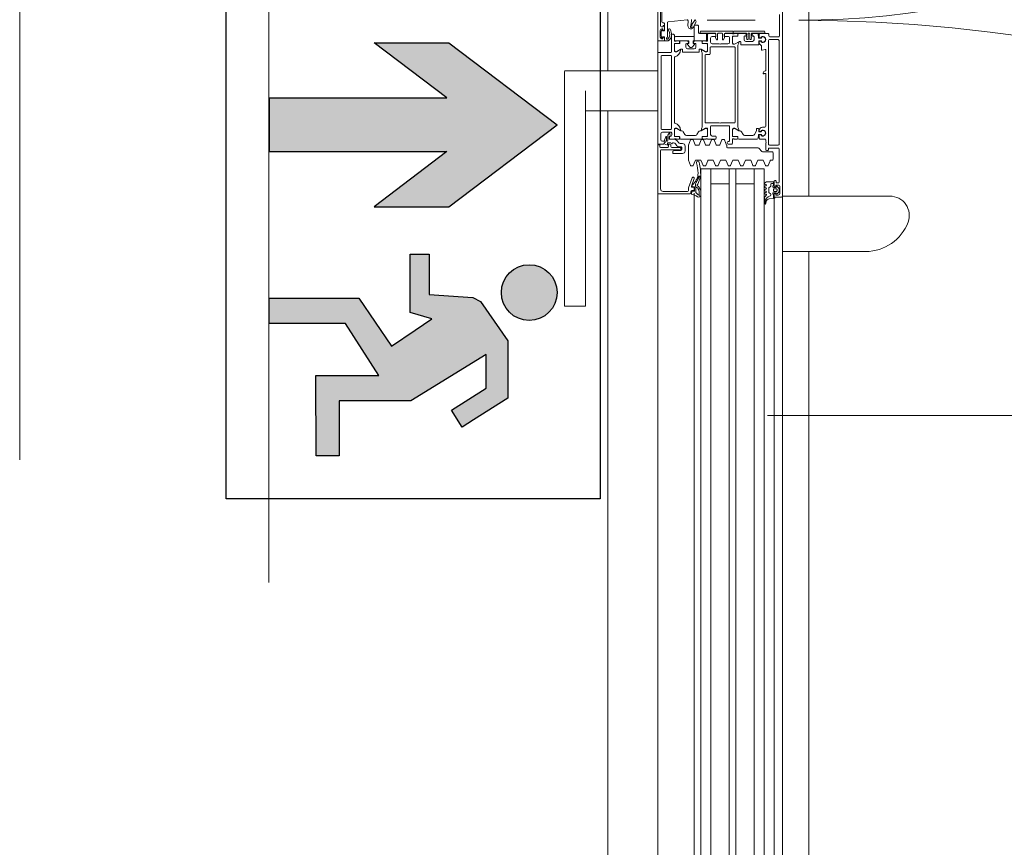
# Model space of a CAD drawing. Header units: centimetres. Extents: x -1737 to 22393, y -8842 to 3838.
# Tile 14 of 65: x -613 to -553, y 1178 to 1228. Entities that reach past the tile are written whole.
import ezdxf

# ---------------------------------------------------------------- set-up
doc = ezdxf.new("R2010")
doc.units = ezdxf.units.CM
for name, pattern in [('Dash', [60, 30, -30]), ('Oś', [222.25, 127, -31.75, 31.75, -31.75]), ('Ukryte', [71.438, 47.625, -23.813])]:
    doc.linetypes.add(name, pattern=pattern)
for name, color, linetype, lineweight in [('A-DETL-GENF', 92, 'Continuous', 9), ('A-DETL-HDLN', 90, 'Ukryte', 9), ('A-DOOR', 31, 'Continuous', 13), ('A-DOOR-HDLN', 31, 'Continuous', 13), ('A-GLAZ-CWMG', 51, 'Continuous', 13), ('A-WALL-IDEN', 211, 'Continuous', 13), ('S-GRID', 1, 'Continuous', 13)]:
    doc.layers.add(name, color=color, linetype=linetype, lineweight=lineweight)
doc.layers.add('E_oprawy', color=12, linetype='Continuous')

# ---------------------------------------------------------------- blocks, each defined once
blk = doc.blocks.new('Schueco_FWS_ADS-75-SimplySmart_out_Family-02 - FWS SI insert unit-2606717-3_piętro I __3_90 m_ - stan projektowany')
at = {"layer": 'A-DETL-GENF'}
for p, q in [((-76.25, 6.6), (76.25, 6.6)), ((-55.25, 4.4), (6.9, 4.4)), ((-55.25, 4), (6.9, 4)), ((-55.25, 3.4), (6.9, 3.4)), ((-55.25, 2.3), (6.9, 2.3)), ((-55.25, 1.9), (6.9, 1.9)), ((-55.25, 0.8), (6.9, 0.8)), ((-55.25, 0.2), (6.9, 0.2)), ((-55.25, -0.4), (6.9, -0.4)), ((75.35, -0.9), (-75.35, -0.9))]:
    blk.add_line(p, q, dxfattribs=at)
at = {"layer": 'A-DOOR'}
for p, q in [((3.693, 12.2), (3.693, 10.95)), ((4.484, 12.2), (16.65, 12.2)), ((16.65, 12.2), (17.808, 12.2)), ((17.849, 10.95), (17.849, 12.2)), ((16.65, 10.95), (4.484, 10.95)), ((15.451, 10.95), (15.451, 6.6)), ((17.849, 6.6), (17.849, 10.95)), ((10.45, 6.6), (5.7, 6.6)), ((18.95, 5.82), (18.95, 6.55)), ((19.65, 6.25), (19.65, 6.55)), ((10.6, 4.8), (10.6, 6.28)), ((10.75, 6.43), (13.06, 6.43)), ((13.25, 6), (13.25, 6.43)), ((13.52, 6), (13.52, 5.81)), ((13.66, 6.075), (13.88, 6.075)), ((13.956, 5.995), (13.66, 5.995)), ((13.886, 6.114), (13.683, 6.184)), ((13.72, 6.42), (14.06, 6.42)), ((14.108, 5.911), (13.982, 5.988)), ((14.16, 6.32), (14.16, 5.81)), ((14.33, 5.82), (14.33, 6.35)), ((14.38, 6.4), (18.73, 6.4)), ((18.78, 6.35), (18.78, 5.82)), ((19.65, 5.97), (19.65, 6.15)), ((19.83, 6.2), (19.7, 6.2)), ((19.88, 6.32), (19.83, 6.32)), ((20.28, 6.45), (19.88, 6.45)), ((20.747, 6.02), (19.907, 6.02)), ((20.33, 6.32), (20.28, 6.32)), ((20.54, 6.2), (20.33, 6.2)), ((21.85, 6.43), (20.56, 6.43)), ((20.75, 6.25), (20.75, 6.295)), ((20.917, 4.831), (20.797, 5.975)), ((20.8, 6.345), (21.65, 6.345)), ((12.88, 5.68), (12.88, 5.1)), ((12.987, 5.7), (12.9, 5.7)), ((13.25, 5.312), (13.25, 5.76)), ((13.3, 5.81), (13.392, 5.81)), ((13.456, 5.523), (13.344, 5.445)), ((13.52, 5.71), (13.52, 5.646)), ((13.533, 5.352), (13.617, 5.41)), ((13.745, 5.656), (13.745, 5.885)), ((13.75, 5.85), (13.75, 5.6)), ((13.75, 5.5), (13.75, 5.31)), ((13.765, 5.905), (13.892, 5.905)), ((13.77, 5.572), (13.77, 5.528)), ((13.909, 5.31), (13.909, 5.58)), ((13.91, 5.549), (13.91, 5.309)), ((13.912, 5.885), (13.912, 5.878)), ((13.929, 5.6), (14.35, 5.6)), ((13.934, 5.858), (14.1, 5.874)), ((14.294, 5.599), (13.96, 5.599)), ((14.11, 5.76), (14, 5.76)), ((14.247, 5.216), (14.381, 5.449)), ((18.73, 5.77), (14.38, 5.77)), ((14.75, 5.6), (18.65, 5.6)), ((20, 5.77), (19, 5.77)), ((19.019, 5.449), (19.153, 5.216)), ((19.05, 5.6), (19.471, 5.6)), ((19.44, 5.599), (19.106, 5.599)), ((19.49, 5.309), (19.49, 5.549)), ((19.491, 5.58), (19.491, 5.31)), ((19.63, 5.528), (19.63, 5.572)), ((19.65, 5.6), (20, 5.6)), ((19.65, 5.31), (19.65, 5.5)), ((20.05, 5.65), (20.05, 5.72)), ((10.801, 4.75), (10.65, 4.75)), ((11.417, 4.529), (10.818, 4.747)), ((12.471, 4.746), (12.161, 4.618)), ((13.37, 4.75), (12.49, 4.75)), ((13.03, 4.95), (13.33, 4.95)), ((13.08, 5.28), (13.08, 5.25)), ((13.23, 5.15), (13.12, 5.15)), ((13.13, 5.2), (13.168, 5.2)), ((13.213, 5.227), (13.245, 5.289)), ((13.28, 5.322), (13.28, 5.2)), ((13.699, 4.618), (13.389, 4.746)), ((13.48, 5.1), (13.48, 5.249)), ((13.75, 5.229), (13.75, 3.971)), ((13.78, 5.28), (13.879, 5.28)), ((13.88, 5.279), (13.8, 5.279)), ((13.97, 4.325), (13.97, 4.875)), ((14.02, 4.962), (14.19, 5.06)), ((14.24, 5.147), (14.24, 5.191)), ((18.97, 5.08), (18.97, 4.12)), ((19.14, 5.1), (18.99, 5.1)), ((19.16, 5.191), (19.16, 5.12)), ((19.17, 4.4), (19.17, 4.8)), ((19.27, 4.9), (19.45, 4.9)), ((19.5, 4.85), (19.5, 4.775)), ((19.6, 5.279), (19.52, 5.279)), ((19.521, 5.28), (19.62, 5.28)), ((19.531, 4.751), (19.576, 4.763)), ((19.65, 4.859), (19.65, 5.229)), ((20.571, 4.783), (20.866, 4.776)), ((5.7, 4.4), (10.501, 4.4)), ((10.39, 4.161), (10.316, 4.031)), ((10.596, 4.542), (10.457, 4.569)), ((10.5, 4.6), (10.6, 4.6)), ((10.609, 4.419), (10.62, 4.509)), ((10.849, 4.385), (10.639, 4.385)), ((10.65, 4.55), (10.65, 4.45)), ((10.666, 4.129), (10.784, 4.193)), ((10.7, 4.4), (10.8, 4.4)), ((10.85, 4.45), (10.85, 4.526)), ((10.892, 4.514), (10.879, 4.411)), ((10.9, 4.155), (10.94, 4.21)), ((10.917, 4.573), (11.383, 4.403)), ((10.949, 4.54), (10.922, 4.54)), ((10.94, 4.329), (11.037, 4.329)), ((11.07, 4.163), (11.484, 4.021)), ((11.088, 4.315), (11.517, 4.063)), ((11.486, 4.153), (11.247, 4.297)), ((11.45, 4.45), (11.45, 4.482)), ((12.13, 4.502), (12.13, 4.578)), ((12.161, 4.462), (12.449, 4.343)), ((12.48, 4.297), (12.48, 4.033)), ((13.38, 4.157), (13.38, 4.297)), ((13.411, 4.343), (13.699, 4.462)), ((13.73, 4.508), (13.73, 4.572)), ((14.19, 4.14), (14.02, 4.238)), ((19.45, 4.3), (19.27, 4.3)), ((19.5, 4.425), (19.5, 4.35)), ((19.576, 4.437), (19.531, 4.449)), ((19.65, 3.971), (19.65, 4.341)), ((20.464, 4.577), (20.475, 4.562)), ((20.786, 4.298), (20.472, 4.451)), ((20.509, 4.546), (20.619, 4.552)), ((20.649, 4.543), (20.901, 4.374)), ((20.898, 4.323), (20.856, 4.301)), ((10.36, 4.108), (10.584, 4.108)), ((10.372, 4.015), (10.637, 4.015)), ((10.694, 4.03), (10.861, 4.121)), ((12.13, 3.752), (12.13, 3.828)), ((12.449, 3.987), (12.161, 3.868)), ((12.161, 3.712), (12.449, 3.593)), ((13.38, 3.53), (13.38, 3.67)), ((13.699, 3.991), (13.411, 4.111)), ((13.411, 3.716), (13.699, 3.836)), ((13.73, 3.882), (13.73, 3.945)), ((13.75, 3.89), (13.75, 3.7)), ((13.75, 3.6), (13.75, 3.13)), ((13.77, 3.672), (13.77, 3.628)), ((13.879, 3.92), (13.78, 3.92)), ((13.8, 3.921), (13.88, 3.921)), ((13.909, 3.62), (13.909, 3.89)), ((13.91, 3.891), (13.91, 3.651)), ((14.35, 3.6), (13.929, 3.6)), ((13.96, 3.601), (14.294, 3.601)), ((14.24, 4.009), (14.24, 4.053)), ((14.381, 3.751), (14.247, 3.984)), ((18.917, 3.92), (14.483, 3.92)), ((14.72, 2.9), (14.72, 3.7)), ((14.77, 3.75), (18.78, 3.75)), ((18.83, 3.7), (18.83, 3.5)), ((18.99, 4.1), (19.14, 4.1)), ((19.153, 3.984), (19.019, 3.751)), ((19.471, 3.6), (19.05, 3.6)), ((19.106, 3.601), (19.44, 3.601)), ((19.16, 4.08), (19.16, 4.009)), ((19.49, 3.651), (19.49, 3.891)), ((19.491, 3.89), (19.491, 3.62)), ((19.52, 3.921), (19.6, 3.921)), ((19.62, 3.92), (19.521, 3.92)), ((19.63, 3.628), (19.63, 3.672)), ((19.65, 3.7), (19.65, 3.89)), ((20.05, 3.6), (19.65, 3.6)), ((20.25, 2.11), (20.25, 4)), ((20.9, 0.744), (20.9, 3.629)), ((5.7, 3.4), (11.95, 3.4)), ((12.13, 3.002), (12.13, 3.078)), ((12.449, 3.237), (12.161, 3.118)), ((12.161, 2.962), (12.449, 2.843)), ((12.48, 3.547), (12.48, 3.283)), ((13.38, 2.903), (13.38, 3.043)), ((13.699, 3.364), (13.411, 3.484)), ((13.411, 3.089), (13.699, 3.209)), ((13.73, 3.255), (13.73, 3.318)), ((13.8, 3.08), (13.88, 3.08)), ((13.93, 3.13), (13.93, 3.32)), ((14.03, 3.42), (14.5, 3.42)), ((14.55, 3.37), (14.55, 2.33)), ((18.88, 3.45), (19.25, 3.45)), ((19.3, 3.4), (19.3, 2)), ((19.47, 2.9), (19.47, 3.32)), ((19.57, 3.42), (19.82, 3.42)), ((19.71, 3.033), (19.71, 3.03)), ((19.869, 3.126), (19.727, 3.06)), ((19.74, 3), (20.08, 3)), ((20.06, 3.1), (19.91, 3.1)), ((20.1, 3.16), (20.1, 3.55)), ((20.11, 2.97), (20.11, 2.73)), ((12.449, 2.487), (12.161, 2.368)), ((12.48, 2.797), (12.48, 2.533)), ((13.23, 0.591), (13.23, 2.4)), ((13.28, 2.45), (13.37, 2.45)), ((13.389, 2.454), (13.699, 2.582)), ((13.699, 2.738), (13.411, 2.857)), ((13.45, 2.37), (13.45, 2.15)), ((13.55, 2.42), (13.5, 2.42)), ((13.6, 2.33), (13.6, 2.37)), ((13.73, 2.628), (13.73, 2.692)), ((14.72, 2), (14.72, 2.8)), ((19.47, 2.38), (19.47, 2.8)), ((19.71, 2.67), (19.71, 2.667)), ((19.727, 2.64), (19.869, 2.574)), ((20.08, 2.7), (19.74, 2.7)), ((19.91, 2.6), (20.06, 2.6)), ((20.1, 2.1), (20.1, 2.54)), ((12.13, 2.252), (12.13, 2.328)), ((12.161, 2.212), (12.449, 2.093)), ((12.48, 2.047), (12.48, 1.783)), ((13.5, 2.1), (13.75, 2.1)), ((14.5, 2.28), (13.65, 2.28)), ((13.75, 2), (13.75, 1.81)), ((13.77, 2.072), (13.77, 2.028)), ((13.78, 1.78), (13.879, 1.78)), ((13.88, 1.779), (13.8, 1.779)), ((13.909, 1.81), (13.909, 2.08)), ((13.91, 2.049), (13.91, 1.809)), ((13.929, 2.1), (14.35, 2.1)), ((14.294, 2.099), (13.96, 2.099)), ((14.247, 1.716), (14.381, 1.949)), ((14.483, 1.78), (19.367, 1.78)), ((19.25, 1.95), (14.77, 1.95)), ((19.603, 1.716), (19.469, 1.949)), ((19.5, 2.1), (19.921, 2.1)), ((19.556, 2.099), (19.89, 2.099)), ((19.82, 2.28), (19.57, 2.28)), ((19.94, 2.049), (19.94, 1.809)), ((19.941, 2.08), (19.941, 1.81)), ((19.97, 1.779), (20.05, 1.779)), ((19.971, 1.78), (20.07, 1.78)), ((20.08, 2.028), (20.08, 2.072)), ((20.1, 1.81), (20.1, 2)), ((20.25, 2.006), (20.25, 0.206)), ((12.13, 1.502), (12.13, 1.578)), ((12.449, 1.737), (12.161, 1.618)), ((12.161, 1.462), (12.449, 1.343)), ((12.48, 1.297), (12.48, 1.033)), ((13.75, 1.729), (13.75, 0.61)), ((13.97, 0.869), (13.97, 1.375)), ((14.02, 1.462), (14.19, 1.56)), ((14.24, 1.647), (14.24, 1.691)), ((19.42, 0.545), (19.42, 1.585)), ((19.44, 1.605), (19.59, 1.605)), ((19.61, 1.625), (19.61, 1.691)), ((19.62, 1.305), (19.62, 0.905)), ((19.9, 1.405), (19.72, 1.405)), ((19.734, 1.191), (19.734, 1.204)), ((19.757, 1.233), (19.924, 1.278)), ((19.95, 1.28), (19.95, 1.355)), ((20.026, 1.268), (19.981, 1.256)), ((20.1, 1.729), (20.1, 1.364)), ((5.7, 0.8), (11.95, 0.8)), ((12.13, 0.752), (12.13, 0.828)), ((12.449, 0.987), (12.161, 0.868)), ((12.161, 0.712), (12.449, 0.593)), ((14.38, 0.545), (14.38, 0.635)), ((19.72, 0.805), (19.9, 0.805)), ((19.734, 1.007), (19.734, 1.021)), ((19.924, 0.934), (19.757, 0.978)), ((20.08, 1.161), (19.764, 1.161)), ((19.764, 1.051), (20.08, 1.051)), ((19.95, 0.855), (19.95, 0.93)), ((19.981, 0.954), (20.026, 0.942)), ((20.1, 0.846), (20.1, 0.583)), ((20.11, 1.081), (20.11, 1.131)), ((9.876, 0.158), (9.849, 0.172)), ((9.866, 0.101), (9.992, 0.076)), ((10.141, 0.18), (9.874, 0.18)), ((10.44, 0.14), (10.44, 0.1)), ((10.541, 0.09), (10.519, 0.15)), ((10.641, 0.15), (10.619, 0.09)), ((10.741, 0.09), (10.719, 0.15)), ((10.841, 0.15), (10.819, 0.09)), ((10.941, 0.09), (10.919, 0.15)), ((11.041, 0.15), (11.019, 0.09)), ((12.13, 0.002), (12.13, 0.078)), ((12.449, 0.237), (12.161, 0.118)), ((12.48, 0.547), (12.48, 0.283)), ((12.98, -0.3), (12.98, 0.259)), ((13.009, 0.329), (13.201, 0.521)), ((13.06, 0.05), (13.06, -0.02)), ((13.51, 0.1), (13.11, 0.1)), ((13.7, 0.1), (13.61, 0.1)), ((13.75, 0.45), (13.75, 0.15)), ((13.796, 0.561), (14.012, 0.542)), ((13.991, 0.5), (13.8, 0.5)), ((13.954, 0.37), (13.988, 0.37)), ((14.01, 0.36), (13.974, 0.36)), ((14.017, 0.403), (14.011, 0.482)), ((14.03, 0.522), (14.03, 0.38)), ((14.19, 0.38), (14.19, 0.505)), ((14.209, 0.482), (14.202, 0.403)), ((14.21, 0.525), (14.36, 0.525)), ((14.246, 0.36), (14.21, 0.36)), ((14.27, 0.5), (14.229, 0.5)), ((14.232, 0.37), (14.266, 0.37)), ((14.47, 0.15), (14.47, 0.3)), ((17.68, 0.1), (14.52, 0.1)), ((17.73, 0.25), (17.695, 0.25)), ((17.85, 0.12), (17.85, 0.13)), ((19.108, 0.1), (17.87, 0.1)), ((19.101, 0.324), (19.137, 0.136)), ((19.36, 0.36), (19.13, 0.36)), ((19.64, 0.525), (19.44, 0.525)), ((19.621, 0.5), (19.584, 0.5)), ((19.584, 0.37), (19.618, 0.37)), ((19.604, 0.36), (19.64, 0.36)), ((19.647, 0.403), (19.641, 0.482)), ((19.66, 0.38), (19.66, 0.505)), ((19.82, 0.522), (19.82, 0.38)), ((19.839, 0.482), (19.832, 0.403)), ((20.082, 0.563), (19.838, 0.542)), ((19.84, 0.36), (19.876, 0.36)), ((20.05, 0.5), (19.859, 0.5)), ((19.862, 0.37), (19.896, 0.37)), ((20.1, -0.04), (20.1, 0.45)), ((10.3, -0.4), (5.7, -0.4)), ((10.153, -0.103), (10.18, -0.41)), ((10.25, -0.45), (10.25, -0.85)), ((10.43, -0.4), (10.3, -0.4)), ((10.439, -0.2), (10.374, -0.2)), ((10.459, -0.581), (10.563, -0.685)), ((10.49, -0.53), (10.48, -0.53)), ((10.523, -0.105), (10.482, -0.175)), ((10.52, -0.37), (10.52, -0.5)), ((10.79, -0.08), (10.566, -0.08)), ((10.6, -0.53), (10.6, -0.42)), ((10.65, -0.37), (10.71, -0.37)), ((10.71, -0.58), (10.65, -0.58)), ((10.76, -0.42), (10.76, -0.53)), ((10.797, -0.685), (10.901, -0.581)), ((10.873, -0.175), (10.833, -0.105)), ((10.84, -0.5), (10.84, -0.37)), ((10.88, -0.53), (10.87, -0.53)), ((11.028, -0.2), (10.917, -0.2)), ((11.21, -0.4), (10.93, -0.4)), ((10.94, -0.37), (11.15, -0.37)), ((11.078, -0.37), (11.078, -0.25)), ((11.11, -0.65), (11.11, -0.57)), ((11.16, -0.52), (11.21, -0.52)), ((11.26, -0.47), (11.26, -0.45)), ((12.161, -0.038), (12.449, -0.157)), ((12.48, -0.203), (12.48, -0.3)), ((12.53, -0.35), (12.93, -0.35)), ((13.38, -0.65), (13.38, -0.12)), ((13.43, -0.07), (19.68, -0.07)), ((19.73, -0.12), (19.73, -0.65)), ((19.9, -0.68), (19.9, -0.14)), ((19.95, -0.09), (20.05, -0.09)), ((10.3, -0.9), (5.7, -0.9)), ((6.983, -0.9), (6.983, -5.916)), ((10.3, -0.9), (22.1, -0.9)), ((10.317, -7.373), (10.317, -0.9)), ((10.88, -0.75), (10.48, -0.75)), ((10.598, -0.7), (10.762, -0.7)), ((13.16, -0.7), (11.16, -0.7)), ((19.68, -0.7), (13.43, -0.7)), ((21.24, -0.73), (19.95, -0.73))]:
    blk.add_line(p, q, dxfattribs=at)
at = {"layer": 'A-DOOR', "flags": 128}
for points in [[(3.709, 12.2), (3.693, 12.2), (3.709, 12.2), (3.753, 12.2), (3.827, 12.2), (3.925, 12.2), (4.045, 12.2), (4.181, 12.2), (4.33, 12.2), (4.484, 12.2)], [(4.484, 10.95), (4.33, 10.95), (4.181, 10.95), (4.045, 10.95), (3.925, 10.95), (3.827, 10.95), (3.753, 10.95), (3.709, 10.95), (3.693, 10.95), (3.709, 10.95)], [(13.3, 6.48), (13.4, 6.48), (13.4, 6.6), (10.45, 6.6), (10.45, 4.65)], [(18.9, 6.6), (13.45, 6.6), (13.45, 6.26), (13.56, 6.15), (13.62, 6.15), (13.62, 6.32)], [(19.7, 6.6), (28.35, 6.6), (28.35, 6.26), (28.24, 6.15), (28.18, 6.15), (28.18, 6.32)], [(13.11, 6.38), (13.11, 5.3), (13.1, 5.3)], [(13.41, 5.821), (13.448, 5.896), (13.45, 5.95), (13.3, 5.95)], [(13.462, 6.206), (13.38, 6.02), (13.5, 6.02)], [(13.615, 6.15), (13.55, 6.15), (13.496, 6.212)], [(19.7, 6.2), (19.9, 6.2), (19.9, 6.3)], [(19.78, 6.35), (19.78, 6.3), (19.88, 6.3), (19.88, 6.25)], [(20.26, 6.3), (20.26, 6.2), (20.7, 6.2)], [(20.28, 6.25), (20.28, 6.3), (20.38, 6.3), (20.38, 6.35)], [(20.51, 6.38), (20.51, 6.28), (20.59, 6.28), (20.59, 6.25)], [(13.07, 5.2), (13.07, 5.45), (13.037, 5.658)], [(13.9, 5.86), (13.9, 5.9), (13.8, 5.9)], [(14.4, 5.55), (14.4, 5.48), (14.262, 5.241)], [(19.138, 5.241), (19, 5.48), (19, 5.55)], [(10.839, 4.241), (10.877, 4.303), (10.541, 4.303)], [(5.7, 4), (11.95, 4), (11.95, 0.2), (5.7, 0.2)], [(14.262, 3.959), (14.4, 3.72), (14.4, 3.65)], [(19, 3.65), (19, 3.72), (19.138, 3.959)], [(20.2, 4.05), (20.11, 4.05), (20.11, 3.15)], [(11.05, 3.4), (11.05, 2.3), (11.95, 2.3), (5.7, 2.3)], [(19.92, 3.32), (19.92, 3.11), (20.05, 3.11)], [(20.05, 2.59), (19.92, 2.59), (19.92, 2.38)], [(20.11, 2.55), (20.11, 2.06), (20.2, 2.06)], [(11.05, 0.8), (11.05, 1.9), (11.95, 1.9), (5.7, 1.9)], [(14.4, 2.05), (14.4, 1.98), (14.262, 1.741)], [(19.588, 1.741), (19.45, 1.98), (19.45, 2.05)], [(20.11, 1.276), (20.11, 2.056), (20.2, 2.056)], [(19.95, 1.246), (19.949, 1.262), (19.95, 1.256), (20.08, 1.246)], [(14.36, 0.655), (14.245, 0.655), (14.02, 0.782)], [(20.08, 0.966), (19.95, 0.966), (19.949, 0.949), (19.95, 0.966)], [(20.2, 0.156), (20.11, 0.156), (20.11, 0.936)], [(11.18, -0.34), (11.18, 0.06), (11.115, 0.16)], [(17.675, 0.23), (17.675, 0.223), (17.7, 0.19), (17.7, 0.12)], [(10.22, -0.45), (10.22, -0.37), (10.42, -0.37)], [(10.38, -0.65), (10.38, -0.5), (10.48, -0.5), (10.48, -0.45)], [(10.88, -0.45), (10.88, -0.5), (10.98, -0.5), (10.98, -0.65)], [(13.11, -0.07), (13.21, -0.07), (13.21, -0.65)]]:
    blk.add_lwpolyline(points, dxfattribs=at)
for points in [[(19.484, 4.789), (19.5, 4.73), (19.66, 4.73), (19.66, 5.535), (19.66, 4.73), (19.5, 4.73)], [(19.71, 5.585), (19.87, 5.585)], [(19.92, 5.535), (19.92, 4.435)], [(19.284, 4.677), (19.436, 4.804)], [(19.436, 4.396), (19.284, 4.523)], [(19.93, 4.405), (19.66, 4.405), (19.66, 4.47), (19.5, 4.47), (19.484, 4.411), (19.5, 4.47), (19.66, 4.47), (19.66, 4.405)], [(20.55, 4.405), (19.66, 4.405), (19.66, 3.705), (19.66, 4.405)], [(20.6, 4.195), (20.6, 4.355)], [(19.71, 3.655), (20.05, 3.655)], [(20.1, 3.705), (20.1, 4.095)], [(20.15, 4.145), (20.55, 4.145)]]:
    blk.add_lwpolyline(points, close=True, dxfattribs=at)
at = {"layer": 'A-DOOR'}
for centre, radius, start, end in [((18.9, 6.55), 0.05, 0, 90), ((19.7, 6.55), 0.05, 90, 180), ((10.75, 6.28), 0.15, 90, 180), ((13.06, 6.38), 0.05, 0, 90), ((13.3, 6.43), 0.05, 90, 180), ((13.3, 6), 0.05, 180, 270), ((13.481, 6.198), 0.02, 41.42367, 156.16126), ((13.5, 6), 0.02, 0, 90), ((13.615, 6.17), 0.02, 270, 336.18264), ((13.72, 6.32), 0.1, 90, 180), ((13.66, 6.035), 0.04, 90, 270), ((13.67, 6.146), 0.04, 71.09542, 156.18264), ((13.88, 6.095), 0.02, 270, 71.09542), ((13.956, 5.945), 0.05, 58.81503, 90), ((14.06, 6.32), 0.1, 360, 90), ((14.38, 6.35), 0.05, 90, 180), ((18.73, 6.35), 0.05, 0, 90), ((19.7, 6.25), 0.05, 180, 270), ((19.7, 6.15), 0.05, 90, 180), ((20.065, 6.3), 0.53, 218.50538, 303.56001), ((19.785, 6.02), 0.0341, 161.96421, 225.0141), ((19.8, 6.015), 0.05, 44.427, 161.96421), ((20.065, 6.3), 0.43, 225.0141, 303.56001), ((19.88, 6.35), 0.1, 90, 180), ((19.83, 6.34), 0.02, 108.18055, 270), ((20.08, 5.579), 0.821, 71.81945, 108.18055), ((19.83, 6.25), 0.05, 270, 360), ((19.907, 6.12), 0.1, 224.427, 270), ((19.88, 6.3), 0.02, 360, 90), ((20.28, 6.3), 0.02, 90, 180), ((20.28, 6.35), 0.1, 0, 90), ((20.33, 6.25), 0.05, 180, 270), ((20.33, 5.9), 0.05, 303.56001, 123.56001), ((20.33, 6.34), 0.02, 270, 71.81945), ((20.56, 6.38), 0.05, 90, 180), ((20.54, 6.25), 0.05, 270, 0), ((20.7, 6.25), 0.05, 270, 0), ((20.747, 5.97), 0.05, 6, 90), ((20.8, 6.295), 0.05, 90, 180), ((12.9, 5.68), 0.02, 90, 180), ((12.987, 5.65), 0.05, 9.09028, 90), ((13.3, 5.76), 0.05, 90, 180), ((13.43, 5.322), 0.15, 125, 180), ((13.392, 5.83), 0.02, 270, 333), ((13.43, 5.905), 0.02, 333, 0), ((13.37, 5.646), 0.15, 305, 0), ((13.52, 5.76), 0.05, 90, 270), ((13.605, 5.249), 0.125, 125, 180), ((13.445, 5.656), 0.3, 305, 0), ((13.765, 5.885), 0.02, 90, 180), ((13.8, 5.85), 0.05, 90, 180), ((13.74, 5.572), 0.03, 0, 70.52878), ((13.74, 5.528), 0.03, 289.47122, 0), ((13.892, 5.885), 0.02, 0, 90), ((14, 5.86), 0.1, 180, 270), ((13.929, 5.58), 0.02, 90, 180), ((13.96, 5.549), 0.05, 90, 180), ((13.932, 5.878), 0.02, 180, 275.5), ((14.098, 5.894), 0.02, 275.5, 58.81503), ((14.11, 5.81), 0.05, 270, 0), ((14.226, 5.718), 0.5, 275.62258, 342.25158), ((14.294, 5.499), 0.1, 330, 90), ((14.38, 5.82), 0.05, 180, 270), ((14.35, 5.55), 0.05, 0, 90), ((14.75, 5.55), 0.05, 90, 162.25158), ((18.65, 5.55), 0.05, 17.74842, 90), ((19.174, 5.718), 0.5, 197.74842, 264.37742), ((18.73, 5.82), 0.05, 270, 0), ((19, 5.82), 0.05, 180, 270), ((19.05, 5.55), 0.05, 90, 180), ((19.106, 5.499), 0.1, 90, 210), ((19.44, 5.549), 0.05, 0, 90), ((19.471, 5.58), 0.02, 0, 90), ((19.66, 5.572), 0.03, 109.47122, 180), ((19.66, 5.528), 0.03, 180, 250.52878), ((19.71, 5.535), 0.05, 90, 180), ((19.71, 5.535), 0.05, 90, 180), ((19.87, 5.535), 0.05, 0, 90), ((19.87, 5.535), 0.05, 0, 90), ((20, 5.72), 0.05, 0, 90), ((20, 5.65), 0.05, 270, 0), ((10.65, 4.8), 0.05, 180, 270), ((10.801, 4.7), 0.05, 70, 90), ((12.49, 4.7), 0.05, 90, 112.5), ((13.03, 5.1), 0.15, 180, 270), ((13.12, 5.2), 0.05, 180, 270), ((13.1, 5.28), 0.02, 90, 180), ((13.13, 5.25), 0.05, 180, 270), ((13.168, 5.25), 0.05, 270, 333), ((13.23, 5.2), 0.05, 270, 0), ((13.2, 5.312), 0.05, 333, 0), ((13.33, 5.1), 0.15, 270, 0), ((13.37, 4.7), 0.05, 67.5, 90), ((13.78, 5.31), 0.03, 180, 270), ((13.8, 5.229), 0.05, 90, 180), ((13.879, 5.31), 0.03, 270, 0), ((13.88, 5.309), 0.03, 270, 0), ((14.07, 4.875), 0.1, 120, 180), ((14.14, 5.147), 0.1, 300, 0), ((14.29, 5.191), 0.05, 150, 180), ((14.274, 5.234), 0.0138, 150, 275.62258), ((18.99, 5.08), 0.02, 90, 180), ((19.126, 5.234), 0.0138, 264.37742, 30), ((19.14, 5.12), 0.02, 270, 0), ((19.11, 5.191), 0.05, 0, 30), ((19.27, 4.8), 0.1, 90, 180), ((19.455, 4.781), 0.03, 15, 130), ((19.455, 4.781), 0.03, 15, 130), ((19.45, 4.85), 0.05, 0, 90), ((19.52, 5.309), 0.03, 180, 270), ((19.521, 5.31), 0.03, 180, 270), ((19.525, 4.775), 0.025, 180, 285), ((19.55, 4.859), 0.1, 285, 0), ((19.6, 5.229), 0.05, 0, 90), ((19.62, 5.31), 0.03, 270, 0), ((20.567, 4.598), 0.185, 88.60815, 187.06664), ((20.867, 4.826), 0.05, 268.60815, 6), ((10.376, 4.135), 0.12, 145.94898, 268.00766), ((9.49, 4.734), 0.95, 325.94898, 348.57319), ((10.425, 4.141), 0.04, 134.96394, 150.3746), ((9.113, 5.398), 1.777, 316.27343, 320.86446), ((10.45, 4.54), 0.03, 77.64351, 168.57319), ((10.5, 4.65), 0.05, 180, 270), ((10.541, 4.243), 0.06, 90, 146.69787), ((10.59, 4.513), 0.03, 351.88201, 79.00591), ((10.6, 4.55), 0.05, 0, 90), ((10.639, 4.415), 0.03, 172.79232, 270), ((10.7, 4.45), 0.05, 180, 270), ((10.703, 4.342), 0.17, 298.53659, 323.53659), ((10.8, 4.45), 0.05, 270, 0), ((10.849, 4.415), 0.03, 270, 352.94356), ((10.9, 4.526), 0.05, 70, 180), ((10.803, 4.226), 0.12, 298.63337, 323.63337), ((10.934, 4.253), 0.0764, 85.73555, 150.06708), ((10.922, 4.51), 0.03, 90, 172.94356), ((10.98, 4.18), 0.05, 26.95563, 143.63337), ((10.949, 4.51), 0.03, 40.84823, 90), ((11.841, 5.282), 1.15, 220.84823, 242.83026), ((11.096, 4.239), 0.08, 206.95563, 250.98988), ((11.037, 4.229), 0.1, 59.61644, 90), ((11.672, 4.975), 0.8, 243.61388, 271.52864), ((11.4, 4.45), 0.05, 250, 0), ((11.4, 4.482), 0.05, 0, 70), ((11.447, 4.089), 0.075, 339.98506, 58.8937), ((11.618, 7.009), 2.834, 271.52226, 284.21438), ((12.18, 4.572), 0.05, 112.5, 172.85476), ((12.18, 4.508), 0.05, 187.14524, 247.5), ((12.335, 4.184), 0.08, 283.47035, 105.30097), ((12.43, 4.297), 0.05, 0, 67.5), ((13.43, 4.297), 0.05, 112.5, 180), ((13.43, 4.157), 0.05, 180, 247.5), ((13.68, 4.572), 0.05, 0, 67.5), ((13.68, 4.508), 0.05, 292.5, 0), ((14.07, 4.325), 0.1, 180, 240), ((19.27, 4.4), 0.1, 180, 270), ((19.348, 4.6), 0.1, 130, 230), ((19.348, 4.6), 0.1, 130, 230), ((19.455, 4.419), 0.03, 230, 345), ((19.455, 4.419), 0.03, 230, 345), ((19.45, 4.35), 0.05, 270, 0), ((19.525, 4.425), 0.025, 75, 180), ((19.55, 4.341), 0.1, 0, 75), ((19.97, 4.435), 0.05, 180, 216.8699), ((19.97, 4.435), 0.05, 180, 216.8699), ((20.542, 4.595), 0.16, 187.06664, 244), ((20.492, 4.598), 0.035, 76.46904, 217), ((20.507, 4.586), 0.04, 217, 273), ((21.085, 7.062), 2.5, 256.46904, 266.78372), ((20.55, 4.355), 0.05, 0, 90), ((20.55, 4.355), 0.05, 0, 90), ((20.55, 4.195), 0.05, 270, 0), ((20.55, 4.195), 0.05, 270, 0), ((20.622, 4.502), 0.05, 56, 93), ((20.819, 4.371), 0.08, 246, 298), ((20.884, 4.349), 0.03, 298, 56), ((10.584, 4.278), 0.17, 269.92719, 298.53659), ((10.637, 4.135), 0.12, 269.99611, 298.63337), ((11.51, 4.097), 0.08, 250.98988, 267.88943), ((11.617, 7.009), 2.994, 267.88171, 284.22771), ((12.18, 3.822), 0.05, 112.5, 172.85476), ((12.18, 3.758), 0.05, 187.14524, 247.5), ((12.43, 4.033), 0.05, 292.5, 0), ((12.43, 3.547), 0.05, 360, 67.5), ((13.43, 3.67), 0.05, 112.5, 180), ((13.68, 3.945), 0.05, 0, 67.5), ((13.68, 3.882), 0.05, 292.5, 0), ((13.8, 3.971), 0.05, 180, 270), ((13.78, 3.89), 0.03, 90, 180), ((13.74, 3.672), 0.03, 0, 70.52878), ((13.74, 3.628), 0.03, 289.47122, 360), ((13.879, 3.89), 0.03, 0, 90), ((13.88, 3.891), 0.03, 0, 90), ((13.929, 3.62), 0.02, 180, 270), ((13.96, 3.651), 0.05, 180, 270), ((14.14, 4.053), 0.1, 0, 60), ((14.29, 4.009), 0.05, 180, 210), ((14.274, 3.966), 0.0138, 84.67141, 210), ((14.229, 3.482), 0.5, 62.5097, 84.67141), ((14.294, 3.701), 0.1, 270, 30), ((14.35, 3.65), 0.05, 270, 0), ((14.483, 3.97), 0.05, 242.5097, 270), ((14.77, 3.7), 0.05, 90, 180), ((18.78, 3.7), 0.05, 360, 90), ((18.917, 3.97), 0.05, 270, 297.4903), ((19.171, 3.482), 0.5, 95.32859, 117.4903), ((18.99, 4.12), 0.02, 180, 270), ((19.05, 3.65), 0.05, 180, 270), ((19.106, 3.701), 0.1, 150, 270), ((19.126, 3.966), 0.0138, 330, 95.32859), ((19.14, 4.08), 0.02, 0, 90), ((19.11, 4.009), 0.05, 330, 0), ((19.44, 3.651), 0.05, 270, 0), ((19.471, 3.62), 0.02, 270, 0), ((19.52, 3.891), 0.03, 90, 180), ((19.521, 3.89), 0.03, 90, 180), ((19.6, 3.971), 0.05, 270, 0), ((19.62, 3.89), 0.03, 0, 90), ((19.66, 3.672), 0.03, 109.47122, 180), ((19.66, 3.628), 0.03, 180, 250.52878), ((19.71, 3.705), 0.05, 180, 270), ((19.71, 3.705), 0.05, 180, 270), ((20.05, 3.705), 0.05, 270, 0), ((20.05, 3.705), 0.05, 270, 0), ((20.05, 3.55), 0.05, 0, 90), ((20.15, 4.095), 0.05, 90, 180), ((20.15, 4.095), 0.05, 90, 180), ((20.2, 4), 0.05, 0, 90), ((12.18, 3.072), 0.05, 112.5, 172.85476), ((12.18, 3.008), 0.05, 187.14524, 247.5), ((12.43, 3.283), 0.05, 292.5, 0), ((13.43, 3.53), 0.05, 180, 247.5), ((13.43, 3.043), 0.05, 112.5, 180), ((13.68, 3.318), 0.05, 0, 67.5), ((13.68, 3.255), 0.05, 292.5, 0), ((13.8, 3.13), 0.05, 180, 270), ((13.88, 3.13), 0.05, 270, 360), ((14.03, 3.32), 0.1, 90, 180), ((14.5, 3.37), 0.05, 360, 90), ((18.88, 3.5), 0.05, 180, 270), ((19.25, 3.4), 0.05, 360, 90), ((19.57, 3.32), 0.1, 90, 180), ((19.74, 3.033), 0.03, 115, 180), ((19.74, 3.03), 0.03, 180, 270), ((19.82, 3.32), 0.1, 0, 90), ((19.882, 3.099), 0.03, 21.71176, 115), ((20.05, 3.16), 0.05, 270, 0), ((20.06, 3.15), 0.05, 270, 0), ((20.08, 2.97), 0.03, 0, 90), ((12.43, 2.797), 0.05, 0, 67.5), ((12.43, 2.533), 0.05, 292.5, 0), ((13.28, 2.4), 0.05, 90, 180), ((13.37, 2.5), 0.05, 270, 292.5), ((13.43, 2.903), 0.05, 180, 247.5), ((13.5, 2.37), 0.05, 90, 180), ((13.55, 2.37), 0.05, 0, 90), ((13.68, 2.692), 0.05, 0, 67.5), ((13.68, 2.628), 0.05, 292.5, 0), ((14.772, 2.85), 0.0725, 136.39718, 223.60282), ((19.522, 2.85), 0.0725, 136.39718, 223.60282), ((19.57, 2.38), 0.1, 180, 270), ((19.74, 2.67), 0.03, 90, 180), ((19.74, 2.667), 0.03, 180, 245), ((19.82, 2.38), 0.1, 270, 0), ((19.882, 2.601), 0.03, 245, 338.28824), ((20.05, 2.54), 0.05, 0, 90), ((20.06, 2.55), 0.05, 360, 90), ((20.08, 2.73), 0.03, 270, 0), ((12.18, 2.322), 0.05, 112.5, 172.85476), ((12.18, 2.258), 0.05, 187.14524, 247.5), ((12.43, 2.047), 0.05, 0, 67.5), ((12.43, 1.783), 0.05, 292.5, 360), ((13.5, 2.15), 0.05, 180, 270), ((13.65, 2.33), 0.05, 180, 270), ((13.74, 2.072), 0.03, 0, 70.52878), ((13.74, 2.028), 0.03, 289.47122, 0), ((13.78, 1.81), 0.03, 180, 270), ((13.8, 1.729), 0.05, 90, 180), ((13.879, 1.81), 0.03, 270, 0), ((13.88, 1.809), 0.03, 270, 0), ((13.929, 2.08), 0.02, 90, 180), ((13.96, 2.049), 0.05, 90, 180), ((14.294, 1.999), 0.1, 330, 90), ((14.35, 2.05), 0.05, 360, 90), ((14.483, 1.73), 0.05, 90, 117.4903), ((14.5, 2.33), 0.05, 270, 0), ((14.77, 2), 0.05, 180, 270), ((19.25, 2), 0.05, 270, 0), ((19.367, 1.73), 0.05, 62.5097, 90), ((19.5, 2.05), 0.05, 90, 180), ((19.556, 1.999), 0.1, 90, 210), ((19.89, 2.049), 0.05, 0, 90), ((19.921, 2.08), 0.02, 0, 90), ((19.97, 1.809), 0.03, 180, 270), ((19.971, 1.81), 0.03, 180, 270), ((20.05, 1.729), 0.05, 0, 90), ((20.07, 1.81), 0.03, 270, 0), ((20.11, 2.072), 0.03, 109.47122, 180), ((20.11, 2.028), 0.03, 180, 250.52878), ((20.2, 2.11), 0.05, 270, 360), ((20.2, 2.006), 0.05, 360, 90), ((12.18, 1.572), 0.05, 112.5, 172.85476), ((12.18, 1.508), 0.05, 187.14524, 247.5), ((12.43, 1.297), 0.05, 0, 67.5), ((14.07, 1.375), 0.1, 120, 180), ((14.14, 1.647), 0.1, 300, 0), ((14.29, 1.691), 0.05, 150, 180), ((14.274, 1.734), 0.0138, 150, 275.32859), ((14.229, 2.218), 0.5, 275.32859, 297.4903), ((19.621, 2.218), 0.5, 242.5097, 264.67141), ((19.44, 1.585), 0.02, 90, 180), ((19.576, 1.734), 0.0138, 264.67141, 30), ((19.59, 1.625), 0.02, 270, 0), ((19.56, 1.691), 0.05, 0, 30), ((19.72, 1.305), 0.1, 90, 180), ((19.764, 1.204), 0.03, 105, 180), ((19.764, 1.191), 0.03, 180, 270), ((19.9, 1.355), 0.05, 0, 90), ((19.929, 1.258), 0.02, 10, 105), ((19.975, 1.28), 0.025, 180, 285), ((20, 1.364), 0.1, 285, 0), ((20.08, 1.276), 0.03, 270, 0), ((12.18, 0.822), 0.05, 112.5, 172.85476), ((12.18, 0.758), 0.05, 187.14524, 247.5), ((12.43, 1.033), 0.05, 292.5, 360), ((12.43, 0.547), 0.05, 0, 67.5), ((13.8, 0.61), 0.05, 180, 265), ((14.07, 0.869), 0.1, 180, 240), ((14.245, 0.675), 0.02, 240, 270), ((14.36, 0.635), 0.02, 0, 90), ((19.72, 0.905), 0.1, 180, 270), ((19.764, 1.021), 0.03, 90, 180), ((19.764, 1.007), 0.03, 180, 255), ((19.9, 0.855), 0.05, 270, 0), ((19.929, 0.953), 0.02, 255, 350), ((19.975, 0.93), 0.025, 75, 180), ((20, 0.846), 0.1, 0, 75), ((20.08, 1.131), 0.03, 360, 90), ((20.08, 1.081), 0.03, 270, 0), ((20.08, 0.936), 0.03, 0, 90), ((9.874, 0.14), 0.04, 89.91911, 258.98944), ((9.999, 0.478), 0.343, 248.94633, 264.39887), ((9.953, -0.244), 0.381, 12.65989, 88.10052), ((9.954, -0.12), 0.2, 5.00821, 78.9975), ((10.141, -0.12), 0.3, 40.31982, 90.00133), ((10.4, 0.1), 0.04, 220.32079, 0), ((10.48, 0.14), 0.04, 14.99972, 180.00022), ((10.58, 0.1), 0.04, 195.00018, 344.99982), ((10.68, 0.14), 0.04, 14.99956, 165.00044), ((10.78, 0.1), 0.04, 195.00017, 344.99983), ((10.88, 0.14), 0.04, 14.99956, 165.00044), ((10.98, 0.1), 0.04, 195.00018, 344.99982), ((11.08, 0.14), 0.04, 29.99967, 165.00053), ((12.18, 0.072), 0.05, 112.5, 172.85476), ((12.18, 0.008), 0.05, 187.14524, 247.5), ((12.43, 0.283), 0.05, 292.5, 360), ((13.08, 0.259), 0.1, 135, 180), ((13.11, 0.05), 0.05, 90, 180), ((13.13, 0.591), 0.1, 315, 360), ((13.56, 0.153), 0.0725, 226.39718, 313.60282), ((13.7, 0.15), 0.05, 270, 360), ((13.8, 0.45), 0.05, 90, 180), ((14.11, 0.28), 0.18, 150, 30), ((14.11, 0.275), 0.16, 147.91005, 32.08995), ((13.988, 0.4), 0.03, 270, 5), ((13.991, 0.48), 0.02, 5, 90), ((14.01, 0.38), 0.02, 270, 0), ((14.01, 0.522), 0.02, 0, 85), ((14.21, 0.505), 0.02, 90, 180), ((14.21, 0.38), 0.02, 180, 270), ((14.232, 0.4), 0.03, 175, 270), ((14.229, 0.48), 0.02, 90, 175), ((14.27, 0.3), 0.2, 0, 90), ((14.36, 0.545), 0.02, 270, 0), ((14.52, 0.15), 0.05, 180, 270), ((17.695, 0.23), 0.02, 90, 180), ((17.695, 0.223), 0.02, 180, 225), ((17.68, 0.12), 0.02, 270, 0), ((17.73, 0.13), 0.12, 0, 90), ((17.87, 0.12), 0.02, 180, 270), ((19.13, 0.33), 0.03, 90, 191), ((19.108, 0.13), 0.03, 270, 11), ((19.36, 0.41), 0.05, 270, 333.89612), ((19.584, 0.3), 0.2, 90, 153.89612), ((19.44, 0.545), 0.02, 180, 270), ((19.74, 0.28), 0.18, 150, 30), ((19.74, 0.275), 0.16, 147.91535, 32.08465), ((19.618, 0.4), 0.03, 270, 5), ((19.621, 0.48), 0.02, 5, 90), ((19.64, 0.505), 0.02, 360, 90), ((19.64, 0.38), 0.02, 270, 0), ((19.84, 0.522), 0.02, 95, 180), ((19.84, 0.38), 0.02, 180, 270), ((19.862, 0.4), 0.03, 175, 270), ((19.859, 0.48), 0.02, 90, 175), ((20.05, 0.45), 0.05, 360, 90), ((20.08, 0.583), 0.02, 275, 0), ((20.2, 0.206), 0.05, 270, 360), ((10.22, -0.41), 0.04, 180.00064, 269.99992), ((10.3, -0.45), 0.05, 90, 180), ((10.374, -0.15), 0.05, 192.12661, 270), ((10.47, -0.37), 0.05, 0, 180), ((10.43, -0.45), 0.05, 360, 90), ((10.439, -0.15), 0.05, 270, 330), ((10.48, -0.56), 0.03, 90.00548, 224.99659), ((10.49, -0.5), 0.03, 270, 0), ((10.566, -0.13), 0.05, 90, 150), ((10.65, -0.42), 0.05, 89.99888, 180.00112), ((10.65, -0.53), 0.05, 179.99786, 270.00214), ((10.71, -0.42), 0.05, 359.99888, 90.00112), ((10.71, -0.53), 0.05, 269.99786, 0.00214), ((10.79, -0.13), 0.05, 30, 90), ((10.89, -0.37), 0.05, 0.00064, 180.00064), ((10.87, -0.5), 0.03, 180, 270), ((10.917, -0.15), 0.05, 210, 270), ((10.93, -0.45), 0.05, 90, 180), ((10.88, -0.56), 0.03, 314.99807, 90.00005), ((11.028, -0.25), 0.05, 0, 90), ((11.16, -0.57), 0.05, 90, 180), ((11.15, -0.34), 0.03, 270, 360), ((11.21, -0.45), 0.05, 0, 90), ((11.21, -0.47), 0.05, 270, 0), ((12.43, -0.203), 0.05, 0, 67.5), ((12.53, -0.3), 0.05, 180, 270), ((12.93, -0.3), 0.05, 270, 360), ((13.11, -0.02), 0.05, 180, 270), ((13.43, -0.12), 0.05, 90, 180), ((19.68, -0.12), 0.05, 0, 90), ((19.95, -0.14), 0.05, 90, 180), ((20.05, -0.04), 0.05, 270, 0), ((10.3, -0.85), 0.05, 180, 270), ((10.48, -0.65), 0.1, 180, 270), ((10.598, -0.65), 0.05, 224.97984, 270), ((10.762, -0.65), 0.05, 270, 315.0277), ((10.88, -0.65), 0.1, 270, 0), ((11.16, -0.65), 0.05, 180, 270), ((13.16, -0.65), 0.05, 270, 360), ((13.43, -0.65), 0.05, 180, 270), ((19.68, -0.65), 0.05, 270, 0), ((19.95, -0.68), 0.05, 180, 270), ((9.701, -5.916), 2.718, 180, 249.4572), ((9.155, -7.373), 1.162, 249.4572, 360), ((9.155, -7.373), 1.162, 332.3643, 360)]:
    blk.add_arc(centre, radius, start, end, dxfattribs=at)
at = {"layer": 'A-DOOR-HDLN', "linetype": 'Dash', "lineweight": 9}
for centre, radius, start, end in [((-72.45, -1.9), 93.35, 270, 0), ((72.45, -1.9), 51.55, 180, 270)]:
    blk.add_arc(centre, radius, start, end, dxfattribs=at)
blk = doc.blocks.new('Rectangular Mullion - Schueco_FWS-50-SI_Tran_CovCap-20mm_Tran-55mm-2606714-3_piętro I __3_90 m_ - stan projektowany')
at = {"layer": 'A-GLAZ-CWMG', "lineweight": 9}
for p, q in [((-577.233, 1224.912), (-577.233, 1283.326)), ((-565.133, 1283.326), (-565.133, 1217.393)), ((-577.233, 1130.826), (-577.233, 1222.527)), ((-565.133, 1214.059), (-565.133, 1130.826))]:
    blk.add_line(p, q, dxfattribs=at)
blk = doc.blocks.new('EW_W_GORE')
at = {"layer": 'E_oprawy'}
for points in [[(431.955, 125.129), (425.731, 125.129), (425.731, 113.576), (431.955, 113.576)], [(438.171, 125.129), (434.882, 120.786), (434.882, 117.784), (437.096, 120.708), (437.096, 113.576), (439.245, 113.576), (439.245, 120.708), (441.459, 117.784), (441.459, 120.786)], [(446.021, 124.01, 1), (443.782, 124.01, 1)], [(447.385, 122.277), (448.732, 122.277), (449.622, 120.887), (450.301, 121.323), (450.008, 121.78), (449.134, 123.145), (446.833, 123.145), (445.253, 122.056), (445.099, 121.75), (444.976, 120.001), (443.366, 120.001), (443.366, 119.235), (445.697, 119.235), (445.95, 120.098), (446.404, 119.43), (447.047, 118.483), (445.13, 117.18), (445.13, 113.576), (446.142, 113.576), (446.142, 116.643), (448.229, 117.977), (448.229, 115.447), (451.45, 115.463), (451.45, 116.383), (449.241, 116.383), (449.241, 119.265)]]:
    blk.add_hatch(color=3, dxfattribs=at).paths.add_polyline_path(points)
at = {"layer": 'E_oprawy', "color": 3}
for p, q in [((425.731, 125.129), (431.955, 125.129)), ((425.731, 113.576), (425.731, 125.129)), ((431.955, 125.129), (431.955, 113.576)), ((434.882, 120.786), (438.171, 125.129)), ((441.459, 120.786), (438.171, 125.129)), ((445.253, 122.056), (446.833, 123.145)), ((446.833, 123.145), (449.134, 123.145)), ((449.134, 123.145), (450.008, 121.78)), ((445.099, 121.75), (445.253, 122.056)), ((448.732, 122.277), (447.385, 122.277)), ((447.385, 122.277), (449.241, 119.265)), ((449.622, 120.887), (448.732, 122.277)), ((444.976, 120.001), (445.099, 121.75)), ((450.008, 121.78), (450.301, 121.323)), ((450.301, 121.323), (449.622, 120.887)), ((434.882, 117.784), (434.882, 120.786)), ((437.096, 120.708), (434.882, 117.784)), ((437.096, 113.576), (437.096, 120.708)), ((439.245, 113.576), (439.245, 120.708)), ((439.245, 120.708), (441.459, 117.784)), ((441.459, 117.784), (441.459, 120.786)), ((445.95, 120.098), (445.697, 119.235)), ((446.404, 119.43), (445.95, 120.098)), ((443.366, 119.235), (443.366, 120.001)), ((443.366, 120.001), (444.976, 120.001)), ((447.047, 118.483), (446.404, 119.43)), ((445.697, 119.235), (443.366, 119.235)), ((449.241, 119.265), (449.241, 116.383)), ((445.13, 117.18), (447.047, 118.483)), ((448.229, 117.977), (446.142, 116.643)), ((448.229, 115.447), (448.229, 117.977)), ((445.13, 113.576), (445.13, 117.18)), ((446.142, 116.643), (446.142, 113.576)), ((449.241, 116.383), (451.45, 116.383)), ((451.45, 116.383), (451.45, 115.463)), ((451.45, 115.463), (448.229, 115.447)), ((431.955, 113.576), (425.731, 113.576)), ((437.096, 113.576), (439.245, 113.576)), ((446.142, 113.576), (445.13, 113.576))]:
    blk.add_line(p, q, dxfattribs=at)
blk.add_lwpolyline([(423.171, 126.853), (453.171, 126.853), (453.171, 111.853), (423.171, 111.853)], close=True, dxfattribs=at)
blk.add_circle((444.901, 124.01), 1.119, dxfattribs=at)

msp = doc.modelspace()

# ---------------------------------------------------------------- linework, layer by layer
at = {"layer": 'A-DETL-HDLN'}
msp.add_line((-597.623, 408.326), (-597.623, 2788.326), dxfattribs=at)
msp.add_line((-597.623, 408.326), (-597.623, 2788.326), dxfattribs=at)
at = {"layer": 'A-WALL-IDEN'}
msp.add_line((-567.633, 1204.202), (-490.242, 1204.202), dxfattribs=at)
at = {"layer": 'S-GRID', "linetype": 'Oś'}
msp.add_line((-612.623, 2884.269), (-612.623, 27.126), dxfattribs=at)

# ---------------------------------------------------------------- block references
at = {"layer": 'A-DOOR', "rotation": 90.00000000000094}
msp.add_blockref('Schueco_FWS_ADS-75-SimplySmart_out_Family-02 - FWS SI insert unit-2606717-3_piętro I __3_90 m_ - stan projektowany', (-567.633, 1207.076), dxfattribs=at)
at = {"layer": 'A-GLAZ-CWMG', "lineweight": 9}
msp.add_blockref('Rectangular Mullion - Schueco_FWS-50-SI_Tran_CovCap-20mm_Tran-55mm-2606714-3_piętro I __3_90 m_ - stan projektowany', (0, 0), dxfattribs=at)
at = {"layer": 'E_oprawy', "xscale": 1.5, "yscale": 1.5, "zscale": 1.5, "rotation": 270}
msp.add_blockref('EW_W_GORE', (-767.979, 1878.941), dxfattribs=at)

doc.saveas('drawing.dxf')
